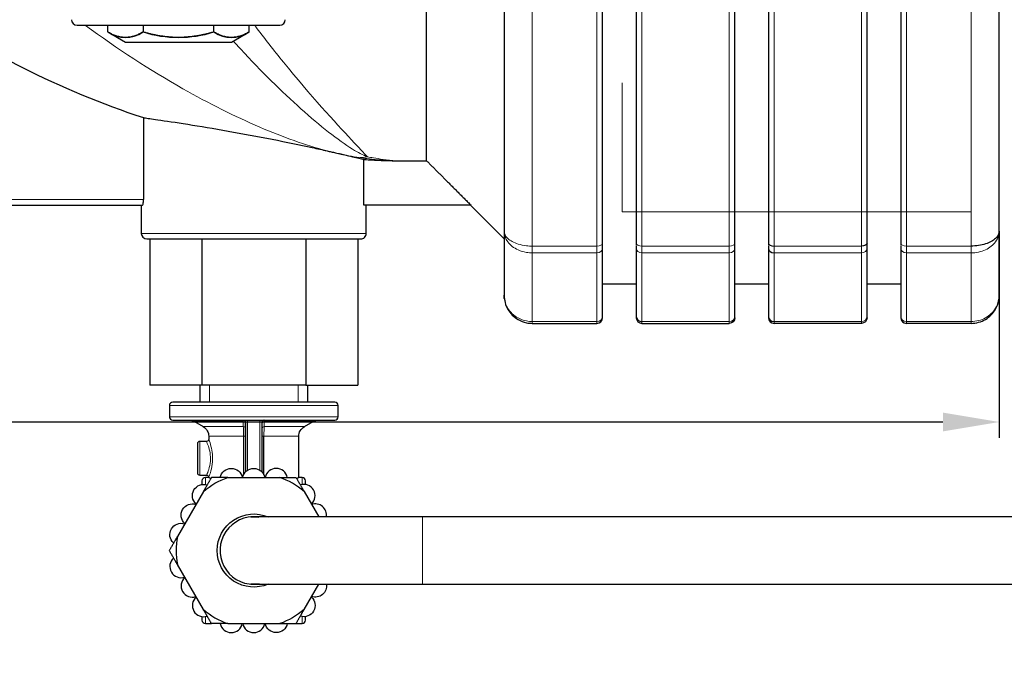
# Model space of a CAD drawing. Header units: millimetres. Extents: x 18 to 610, y -123 to 280.
# Tile 80 of 87: x 478 to 565, y 43 to 101. Entities that reach past the tile are written whole.
import ezdxf

# ---------------------------------------------------------------- set-up
doc = ezdxf.new("R2010")
doc.units = ezdxf.units.MM
doc.linetypes.add('SOLID', pattern=[0])
doc.styles.add('Arial', font='Arial.ttf', dxfattribs={"height": 5})
doc.dimstyles.get("Standard").update_dxf_attribs({"dimtxt": 5, "dimasz": 5, "dimexe": 0.18, "dimexo": 0.0625, "dimgap": 0.09, "dimtad": 0, "dimtih": 1, "dimtoh": 1, "dimdec": 4, "dimzin": 0, "dimdsep": 46, "dimtxsty": 'Arial', "dimcen": 0.09, "dimadec": 0, "dimazin": 0, "dimtfac": 1, "dimtdec": 4, "dimtofl": 0, "dimtmove": 0, "dimatfit": 3, "dimfxl": 0, "dimtolj": 1, "dimtzin": 0, "dimarcsym": 0})

# ---------------------------------------------------------------- blocks, each defined once
blk = doc.blocks.new('*D6')
at = {"color": 0, "lineweight": -2}
for p, q in [((486.476, -81.347), (396.595, 55.183)), ((414.899, 27.379), (483.727, -77.171))]:
    blk.add_line(p, q, dxfattribs=at)
at = {"color": 0}
blk.add_solid([(483.031, -77.629), (484.423, -76.712), (486.476, -81.347)], dxfattribs=at)
at = {"layer": 'Defpoints', "color": 0}
for p in [(414.899, 27.379), (486.476, -81.347)]:
    blk.add_point(p, dxfattribs=at)
at = {"color": 0, "lineweight": 9, "insert": (408.419, 46.661), "char_height": 5, "attachment_point": 5, "rotation": 303.35809, "style": 'Arial'}
blk.add_mtext('\\A1;Ø130.2', dxfattribs=at)
blk = doc.blocks.new('*D9')
at = {"color": 0, "lineweight": -2}
for p, q in [((336.438, 82.493), (336.438, 64.114)), ((564.938, 82.493), (564.938, 64.114)), ((341.438, 65.514), (559.938, 65.514))]:
    blk.add_line(p, q, dxfattribs=at)
at = {"color": 0}
for points in [[(341.438, 66.347), (341.438, 64.68), (336.438, 65.514)], [(559.938, 64.68), (559.938, 66.347), (564.938, 65.514)]]:
    blk.add_solid(points, dxfattribs=at)
at = {"layer": 'Defpoints', "color": 0}
for p in [(336.438, 82.493), (564.938, 82.493), (564.938, 65.514)]:
    blk.add_point(p, dxfattribs=at)
at = {"color": 0, "lineweight": 9, "insert": (428.764, 70.566), "char_height": 5, "attachment_point": 5, "style": 'Arial'}
blk.add_mtext('\\A1;228.5', dxfattribs=at)
blk = doc.blocks.new('BlockOfViews_5')
at = {"linetype": 'SOLID', "lineweight": 30}
for p, q in [((520.938, 116.078, 44.157), (520.938, 82.493, 24.766)), ((564.938, 82.493, 24.766), (564.938, 116.078, 44.157)), ((529.688, 81.404, 26.447), (529.688, 115.168, 45.94)), ((532.688, 115.168, 45.94), (532.688, 81.404, 26.447)), ((541.438, 81.404, 26.447), (541.438, 115.168, 45.94)), ((544.438, 115.168, 45.94), (544.438, 81.404, 26.447)), ((553.188, 81.404, 26.447), (553.188, 115.168, 45.94)), ((556.188, 115.168, 45.94), (556.188, 81.404, 26.447)), ((485.713, 100.192, 29.49), (485.713, 100.786, 29.49)), ((488.854, 100.786, 34.93), (488.854, 100.192, 34.93)), ((495.135, 100.192, 34.93), (495.135, 100.786, 34.93)), ((498.276, 100.192, 29.49), (498.276, 100.786, 29.49)), ((485.713, 100.192, 29.49), (487.283, 99.286, 29.49)), ((496.706, 99.286, 29.49), (498.276, 100.192, 29.49)), ((488.89, 92.575, -2.51), (488.89, 85.286, -2.51)), ((508.486, 84.786, -2.51), (508.486, 88.852, -2.51)), ((511.349, 88.746, -2.51), (514.043, 88.746, -2.51)), ((455.688, 84.786, -3.01), (488.801, 84.786, -3.01)), ((488.688, 84.786, -4.51), (488.688, 82.286, -4.51)), ((517.997, 84.786, -2.51), (508.486, 84.786, -2.51)), ((508.688, 82.286, -4.51), (508.688, 84.786, -4.51)), ((517.943, 84.786, -4.51), (520.938, 81.813, -3.18)), ((489.45, 81.786, -4.51), (489.45, 68.786, -4.51)), ((494.069, 81.786, 3.49), (494.069, 68.786, 3.49)), ((503.306, 81.786, 3.49), (503.306, 68.786, 3.49)), ((507.925, 81.786, -4.51), (507.925, 68.786, -4.51)), ((529.688, 77.81, -3.055), (532.688, 77.81, -3.055)), ((541.438, 77.81, -3.055), (544.438, 77.81, -3.055)), ((553.188, 77.81, -3.055), (556.188, 77.81, -3.055)), ((520.938, 76.783, 14.881), (520.938, 76.786, 14.881)), ((520.949, 76.552, 14.929), (520.948, 76.579, 14.924)), ((520.949, 76.544, 14.891), (520.949, 76.552, 14.929)), ((520.949, 76.552, 14.929), (520.949, 76.544, 14.891)), ((520.956, 76.504, 14.989), (520.949, 76.552, 14.929)), ((564.926, 76.552, 14.929), (564.911, 76.447, 15.01)), ((564.928, 76.578, 14.924), (564.926, 76.552, 14.929)), ((564.926, 76.544, 14.891), (564.926, 76.552, 14.929)), ((564.926, 76.552, 14.929), (564.926, 76.544, 14.891)), ((564.938, 76.786, 14.881), (564.937, 76.783, 14.881)), ((529.688, 74.789, 15.083), (529.687, 74.776, 15.067)), ((532.689, 74.776, 15.066), (532.688, 74.789, 15.083)), ((541.438, 74.789, 15.083), (541.437, 74.776, 15.067)), ((544.439, 74.776, 15.066), (544.438, 74.789, 15.083)), ((553.188, 74.789, 15.083), (553.187, 74.776, 15.067)), ((556.189, 74.776, 15.066), (556.188, 74.789, 15.083)), ((523.438, 74.286, 14.984), (529.188, 74.286, 14.984)), ((533.188, 74.286, 14.984), (540.938, 74.286, 14.984)), ((552.688, 74.286, 14.984), (544.938, 74.286, 14.984)), ((562.438, 74.286, 14.984), (556.688, 74.286, 14.984)), ((494.069, 68.786, 3.49), (489.45, 68.786, -4.51)), ((493.888, 68.786, -4.495), (493.888, 67.286, -4.51)), ((503.306, 68.786, 3.49), (494.069, 68.786, 3.49)), ((503.306, 68.786, 3.49), (507.925, 68.786, -4.51)), ((503.488, 67.286, -4.51), (503.487, 68.786, -4.495)), ((491.188, 66.986, -4.51), (491.188, 65.986, -4.51)), ((506.188, 65.986, -4.51), (506.188, 66.986, -4.51)), ((497.739, 65.686, 1.722), (497.786, 65.681, 1.746)), ((497.786, 65.681, 1.746), (497.866, 65.642, 1.733)), ((497.866, 65.642, 1.733), (497.921, 65.572, 1.725)), ((499.455, 65.572, 1.725), (499.51, 65.642, 1.733)), ((499.51, 65.642, 1.733), (499.589, 65.681, 1.746)), ((499.589, 65.681, 1.746), (499.636, 65.686, 1.722)), ((493.42, 65.552, -4.51), (494.188, 65.108, -4.51)), ((497.921, 65.572, 1.725), (497.938, 65.486, 1.706)), ((497.938, 65.486, 1.69), (497.938, 61.045, 1.69)), ((498.138, 61.219, 1.89), (498.138, 65.486, 1.89)), ((499.435, 65.486, 1.721), (499.455, 65.572, 1.725)), ((499.438, 61.045, 1.69), (499.438, 65.486, 1.69)), ((503.188, 65.108, -4.51), (503.956, 65.552, -4.51)), ((494.688, 64.242, -4.51), (494.689, 63.984, -4.549)), ((499.592, 60.807, -0.614), (499.592, 64.242, -0.614)), ((502.688, 60.586, -4.51), (502.688, 64.242, -4.51)), ((494.489, 63.784, -4.51), (493.888, 63.786, -4.51)), ((493.888, 60.786, -4.51), (494.498, 60.793, -4.509)), ((494.688, 60.586, -4.51), (494.388, 60.586, -4.51)), ((496.372, 60.586, 15.89), (501.003, 60.586, 15.89)), ((502.988, 60.586, -4.51), (502.688, 60.586, -4.51)), ((494.216, 59.341, 15.89), (491.901, 55.331, 15.89)), ((503.159, 59.341, 15.89), (504.468, 57.073, 15.89)), ((498.988, 57.073, 52.726), (499.126, 57.053, 51.89)), ((513.688, 57.085, 66.927), (512.532, 57.073, 67.123)), ((567.688, 57.086, 66.886), (513.688, 57.085, 66.927)), ((494.216, 48.831, 15.89), (491.901, 52.841, 15.89)), ((499.156, 51.122, 51.89), (498.988, 51.098, 52.726)), ((503.159, 48.831, 15.89), (504.468, 51.098, 15.89)), ((512.532, 51.098, 67.123), (513.688, 51.086, 66.89)), ((513.688, 51.086, 66.89), (567.688, 51.086, 66.89)), ((494.388, 47.586, -4.51), (494.935, 47.586, -4.51)), ((496.372, 47.586, 15.89), (501.003, 47.586, 15.89)), ((502.44, 47.586, -4.51), (502.988, 47.586, -4.51))]:
    blk.add_line(p, q, dxfattribs=at)
at = {"color": 196, "linetype": 'SOLID', "lineweight": 9}
for p, q in [((523.438, 81.154, 26.88), (523.438, 114.918, 46.373)), ((529.188, 114.918, 46.373), (529.188, 81.154, 26.88)), ((533.188, 81.154, 26.88), (533.188, 114.918, 46.373)), ((540.938, 114.918, 46.373), (540.938, 81.154, 26.88)), ((544.938, 81.154, 26.88), (544.938, 114.918, 46.373)), ((552.688, 114.918, 46.373), (552.688, 81.154, 26.88)), ((556.688, 81.154, 26.88), (556.688, 114.918, 46.373)), ((562.438, 114.918, 46.373), (562.438, 81.154, 26.88)), ((488.89, 85.286, -2.51), (456.188, 85.286, -2.51)), ((523.438, 81.154, 26.88), (529.188, 81.154, 26.88)), ((523.438, 80.552, 26.346), (529.188, 80.552, 26.346)), ((533.188, 81.154, 26.88), (540.938, 81.154, 26.88)), ((533.188, 80.552, 26.346), (540.938, 80.552, 26.346)), ((552.688, 81.154, 26.88), (544.938, 81.154, 26.88)), ((552.688, 80.552, 26.346), (544.938, 80.552, 26.346)), ((562.438, 81.154, 26.88), (556.688, 81.154, 26.88)), ((562.438, 80.552, 26.346), (556.688, 80.552, 26.346)), ((523.438, 74.447, 15.771), (529.188, 74.447, 15.771)), ((533.188, 74.447, 15.771), (540.938, 74.447, 15.771)), ((552.688, 74.447, 15.771), (544.938, 74.447, 15.771)), ((562.438, 74.447, 15.771), (556.688, 74.447, 15.771)), ((498.138, 65.486, 1.89), (499.238, 65.486, 1.89)), ((499.238, 65.486, 1.89), (499.238, 61.219, 1.89)), ((497.783, 64.242, -0.614), (497.783, 60.807, -0.614))]:
    blk.add_line(p, q, dxfattribs=at)
at = {"linetype": 'SOLID', "lineweight": 9}
for p, q in [((531.438, 84.196, 30.884), (531.438, 95.683, 30.884)), ((562.438, 84.196, 30.884), (531.438, 84.196, 30.884)), ((494.749, 68.786, 0.384), (494.749, 67.286, 0.384)), ((502.626, 68.786, 0.384), (502.626, 67.286, 0.384))]:
    blk.add_line(p, q, dxfattribs=at)
at = {"linetype": 'SOLID', "lineweight": 30}
for points in [[(529.682, 74.71, 14.984), (529.686, 74.765, 15.187), (529.688, 74.789, 15.083)], [(532.688, 74.789, 15.083), (532.689, 74.765, 15.187), (532.693, 74.712, 14.984)], [(541.432, 74.71, 14.984), (541.436, 74.765, 15.187), (541.438, 74.789, 15.083)], [(544.438, 74.789, 15.083), (544.439, 74.765, 15.187), (544.443, 74.712, 14.984)], [(553.182, 74.71, 14.984), (553.186, 74.765, 15.187), (553.188, 74.789, 15.083)], [(556.188, 74.789, 15.083), (556.189, 74.765, 15.187), (556.193, 74.712, 14.984)], [(512.532, 57.073, 67.123), (511.383, 57.073, 66.992), (510.248, 57.073, 66.775), (509.132, 57.073, 66.472), (508.042, 57.073, 66.086), (506.985, 57.073, 65.618), (505.966, 57.073, 65.072), (504.991, 57.073, 64.45), (504.066, 57.073, 63.756), (503.196, 57.073, 62.995), (502.386, 57.073, 62.169), (501.641, 57.073, 61.285), (500.965, 57.073, 60.347), (500.362, 57.073, 59.361), (499.835, 57.073, 58.332), (499.388, 57.073, 57.266), (499.022, 57.073, 56.169), (498.741, 57.073, 55.048), (498.545, 57.073, 53.908), (498.435, 57.073, 52.757), (498.988, 57.073, 52.726)], [(498.988, 51.098, 52.726), (498.435, 51.098, 52.757), (498.545, 51.098, 53.908), (498.741, 51.098, 55.048), (499.022, 51.098, 56.169), (499.388, 51.098, 57.266), (499.835, 51.098, 58.332), (500.362, 51.098, 59.361), (500.965, 51.098, 60.347), (501.641, 51.098, 61.285), (502.386, 51.098, 62.169), (503.196, 51.098, 62.995), (504.066, 51.098, 63.756), (504.991, 51.098, 64.45), (505.966, 51.098, 65.072), (506.985, 51.098, 65.618), (508.042, 51.098, 66.086), (509.132, 51.098, 66.472), (510.248, 51.098, 66.775), (511.383, 51.098, 66.992), (512.532, 51.098, 67.123)]]:
    blk.add_polyline3d(points, dxfattribs=at)
at = {"linetype": 'SOLID', "lineweight": 30, "extrusion": (-1, 0, 0)}
for centre, radius, start, end in [((-121.786, -4.51, -514.043), 33.1, 3.46409, 150.49625), ((-121.786, -4.51, -564.938), 49, 23.31145, 36.68855), ((-82.154, 25.148, -529.688), 1.5, 36.80823, 60), ((-82.154, 25.148, -541.438), 1.5, 36.80823, 60), ((-82.154, 25.148, -553.188), 1.5, 36.80823, 60), ((-121.786, -4.51, -529.688), 51, 23.19177, 36.80823), ((-121.786, -4.51, -541.438), 51, 23.19177, 36.80823), ((-121.786, -4.51, -553.188), 51, 23.19177, 36.80823), ((-76.286, 14.984, -529.688), 1.5, 360, 23.19177), ((-76.286, 14.984, -541.438), 1.5, 360, 23.19177), ((-76.286, 14.984, -553.188), 1.5, 360, 23.19177), ((-54.086, -4.51, -494.388), 6.5, 154.53923, 155.32258), ((-54.086, -4.51, -503.288), 6.2, 161.20569, 181.45161), ((-54.086, -4.51, -503.288), 6.2, 358.54839, 18.79431)]:
    blk.add_arc(centre, radius, start, end, dxfattribs=at)
at = {"linetype": 'SOLID', "lineweight": 30}
for centre, radius, start, end in [((483.002, 101.293, 29.565), 0.508, 180.87389, 269.12239), ((500.992, 101.287, 29.419), 0.502, 270.20955, 359.79395), ((491.994, 110.282, 34.93), 10.568, 252.70983, 287.29016), ((489.21, 82.308, -4.51), 0.523, 182.46438, 267.53562), ((508.188, 82.286, -4.51), 0.5, 269.99618, 0.00382), ((529.188, 74.786, 14.984), 0.5, 270, 0), ((533.188, 74.786, 14.984), 0.5, 180, 270), ((544.938, 74.786, 14.984), 0.5, 180, 270), ((556.688, 74.786, 14.984), 0.5, 180, 270), ((491.491, 66.982, -4.51), 0.304, 90.68148, 179.31414), ((505.881, 66.979, -4.51), 0.306, 1.18471, 88.81383), ((491.494, 65.992, -4.51), 0.306, 181.1969, 268.80601), ((499.638, 65.486, 1.69), 0.2, 126.16508, 133.13865), ((499.638, 65.486, 1.69), 0.2, 100.91415, 105.77283), ((499.638, 65.486, 1.69), 0.2, 90, 92.23149), ((505.884, 65.989, -4.51), 0.304, 270.67939, 359.32353), ((499.638, 65.486, 1.69), 0.2, 177.58906, 179.99999), ((499.638, 65.486, 1.69), 0.2, 150.81857, 158.43648), ((493.889, 63.584, -4.51), 0.202, 90.50986, 179.48577), ((500.688, 60.386, 12.89), 1, 11.53696, 168.46304), ((493.889, 60.987, -4.51), 0.202, 180.51313, 269.49015), ((494.401, 60.272, -4.51), 0.313, 92.41224, 177.59067), ((498.688, 54.086, 15.89), 6.9, 49.60486, 70.39514), ((502.974, 60.272, -4.51), 0.313, 2.40933, 87.58776), ((503.144, 58.968, 12.89), 1, 311.53696, 108.46304), ((504.144, 57.236, 12.89), 1, 350.62915, 108.46306), ((498.688, 54.086, 51.89), 3, 83.62689, 270), ((498.688, 54.086, 15.89), 6.9, 169.60486, 190.39514), ((492.232, 52.668, 12.89), 1, 131.53696, 288.46304), ((493.232, 50.936, 12.89), 1, 131.53696, 288.46304), ((498.688, 54.086, 51.89), 3, 270, 276.4185), ((494.232, 49.204, 12.89), 1, 131.53696, 288.46304), ((498.688, 54.086, 15.89), 6.9, 229.60486, 250.39514), ((494.401, 47.899, -4.51), 0.313, 182.40933, 267.58776), ((496.688, 47.786, 12.89), 1, 191.53696, 348.46304), ((498.688, 47.786, 12.89), 1, 191.53696, 348.46304), ((502.974, 47.899, -4.51), 0.313, 272.41224, 357.59067)]:
    blk.add_arc(centre, radius, start, end, dxfattribs=at)
at = {"linetype": 'SOLID', "lineweight": 30, "extrusion": (3.55271e-15, 1, 0)}
blk.add_arc((-491.994, 29.49, 100.786), 9, 358.97694, 180.80612, dxfattribs=at)
at = {"linetype": 'SOLID', "lineweight": 30, "extrusion": (-0.866025, 4.77308e-13, 0.5)}
blk.add_arc((-110.282, 271.536, -405.895), 10.568, 342.70983, 17.29015, dxfattribs=at)
at = {"linetype": 'SOLID', "lineweight": 30, "extrusion": (0.866025, 2.22961e-12, 0.5)}
blk.add_arc((110.282, -220.458, 446.265), 10.568, 162.70982, 197.29018, dxfattribs=at)
at = {"linetype": 'SOLID', "lineweight": 30, "extrusion": (-4.90974e-33, 1, 8.01848e-17)}
blk.add_arc((-491.994, 29.49, 99.286), 4.711, 0, 180, dxfattribs=at)
at = {"linetype": 'SOLID', "lineweight": 30, "extrusion": (0, 1, 0)}
for centre, radius, start, end in [((-491.994, 29.49, 99.286), 4.711, 0.001, 179.999), ((-498.688, -4.51, 81.786), 9.5, 358.47458, 180), ((-498.688, -4.51, 81.786), 9.5, 180, 181.52542)]:
    blk.add_arc(centre, radius, start, end, dxfattribs=at)
at = {"color": 196, "linetype": 'SOLID', "lineweight": 9, "extrusion": (-0.766421, 0.100723, 0.634392)}
blk.add_arc((-165.402, 310.954, -380.546), 11, 6.1196, 11.70373, dxfattribs=at)
at = {"color": 196, "linetype": 'SOLID', "lineweight": 9, "extrusion": (0, -1, 0)}
for centre, radius, start, end in [((498.688, -4.51, -82.286), 10, 0, 180), ((497.738, -0.419, -64.242), 0.2, 283.07289, 360)]:
    blk.add_arc(centre, radius, start, end, dxfattribs=at)
at = {"linetype": 'SOLID', "lineweight": 30, "extrusion": (1, 0, 0)}
for centre, radius, start, end in [((121.786, -4.51, 520.938), 49, 143.31145, 156.68855), ((82.154, 25.148, 532.688), 1.5, 119.99999, 129.59593), ((82.154, 25.148, 544.438), 1.5, 119.99999, 129.59593), ((82.154, 25.148, 556.188), 1.5, 119.99999, 129.59593), ((82.154, 25.148, 532.688), 1.5, 131.59583, 143.19178), ((121.786, -4.51, 532.688), 51, 143.19177, 156.80823), ((82.154, 25.148, 544.438), 1.5, 131.59583, 143.19178), ((121.786, -4.51, 544.438), 51, 143.19177, 156.80823), ((82.154, 25.148, 556.188), 1.5, 131.59583, 143.19178), ((121.786, -4.51, 556.188), 51, 143.19177, 156.80823), ((76.286, 14.984, 532.688), 1.5, 156.80823, 180), ((76.286, 14.984, 544.438), 1.5, 156.80823, 180), ((76.286, 14.984, 556.188), 1.5, 156.80823, 180), ((62.286, -4.51, 493.688), 1.3, 357.69231, 182.30769), ((54.086, -4.51, 502.988), 6.5, 154.53923, 155.32258)]:
    blk.add_arc(centre, radius, start, end, dxfattribs=at)
at = {"color": 196, "linetype": 'SOLID', "lineweight": 9, "extrusion": (-1.2307e-14, 0.866025, 0.5)}
blk.add_arc((-529.188, -17.798, 83.721), 0.5, 90, 180, dxfattribs=at)
at = {"color": 196, "linetype": 'SOLID', "lineweight": 9, "extrusion": (0, -0.866025, -0.5)}
blk.add_arc((533.188, -17.798, -83.721), 0.5, 90, 180, dxfattribs=at)
at = {"color": 196, "linetype": 'SOLID', "lineweight": 9, "extrusion": (0, 0.866025, 0.5)}
for centre, start, end in [((-540.938, -17.798, 83.721), 90, 180), ((-556.688, -17.798, 83.721), 0, 90)]:
    blk.add_arc(centre, 0.5, start, end, dxfattribs=at)
at = {"linetype": 'SOLID', "lineweight": 30, "extrusion": (3.17193e-14, 0.866025, 0.5)}
blk.add_arc((-544.938, -17.798, 83.721), 0.5, 0, 90, dxfattribs=at)
at = {"linetype": 'SOLID', "lineweight": 30, "extrusion": (0, -0.866025, -0.5)}
blk.add_arc((552.688, -17.798, -83.721), 0.5, 0, 90, dxfattribs=at)
at = {"color": 196, "linetype": 'SOLID', "lineweight": 9, "extrusion": (-1, 0, 0)}
for centre, radius, start, end in [((-82.154, 25.148, -523.438), 2, 36.80823, 60), ((-121.786, -4.51, -523.438), 51.5, 23.19177, 36.80823), ((-82.154, 25.148, -533.188), 2, 36.80823, 60), ((-121.786, -4.51, -533.188), 51.5, 23.19177, 36.80823), ((-82.154, 25.148, -544.938), 2, 36.80823, 60), ((-121.786, -4.51, -544.938), 51.5, 23.19177, 36.80823), ((-82.154, 25.148, -556.688), 2, 36.80823, 60), ((-121.786, -4.51, -556.688), 51.5, 23.19177, 36.80823), ((-76.286, 14.984, -523.438), 2, 0, 23.19177), ((-76.286, 14.984, -533.188), 2, 360, 23.19177), ((-76.286, 14.984, -544.938), 2, 0, 23.19177), ((-76.286, 14.984, -556.688), 2, 360, 23.19177), ((-65.486, 2.09, -498.138), 0.2, 180, 270), ((-65.486, 2.09, -499.238), 0.2, 180, 270), ((-62.286, -4.51, -493.888), 1.5, 0, 180), ((-54.086, -4.51, -494.388), 6.5, 155.32258, 180), ((-54.086, -4.51, -494.388), 6.5, 0, 25.46077)]:
    blk.add_arc(centre, radius, start, end, dxfattribs=at)
at = {"color": 196, "linetype": 'SOLID', "lineweight": 9, "extrusion": (1, 0, 0)}
for centre, radius, start, end in [((82.154, 25.148, 529.188), 2, 120, 143.19177), ((121.786, -4.51, 529.188), 51.5, 143.19177, 156.80823), ((82.154, 25.148, 540.938), 2, 120, 143.19177), ((121.786, -4.51, 540.938), 51.5, 143.19177, 156.80823), ((82.154, 25.148, 552.688), 2, 120, 143.19177), ((121.786, -4.51, 552.688), 51.5, 143.19177, 156.80823), ((121.786, -4.51, 562.438), 51.5, 143.19177, 156.80823), ((76.286, 14.984, 529.188), 2, 156.80823, 180), ((76.286, 14.984, 540.938), 2, 156.80823, 180), ((76.286, 14.984, 552.688), 2, 156.80823, 180), ((76.286, 14.984, 562.438), 2, 156.80823, 180), ((54.086, -4.51, 502.988), 6.5, 0, 25.46077), ((54.086, -4.51, 502.988), 6.5, 155.32258, 180)]:
    blk.add_arc(centre, radius, start, end, dxfattribs=at)
at = {"color": 196, "linetype": 'SOLID', "lineweight": 9, "extrusion": (0, 0.599139, 0.800645)}
for centre, start, end in [((-529.188, -49.209, 69.356), 90, 180), ((-540.938, -49.209, 69.356), 90, 180), ((-556.688, -49.209, 69.356), 0, 90)]:
    blk.add_arc(centre, 0.5, start, end, dxfattribs=at)
at = {"color": 196, "linetype": 'SOLID', "lineweight": 9, "extrusion": (0, -0.599139, -0.800645)}
for centre, start, end in [((533.188, -49.209, -69.356), 90, 180), ((552.688, -49.209, -69.356), 0, 90)]:
    blk.add_arc(centre, 0.5, start, end, dxfattribs=at)
at = {"linetype": 'SOLID', "lineweight": 30, "extrusion": (0, 0.599139, 0.800645)}
blk.add_arc((-544.938, -49.209, 69.356), 0.5, 0, 90, dxfattribs=at)
at = {"color": 196, "linetype": 'SOLID', "lineweight": 9, "extrusion": (1, -6.85947e-14, 5.06479e-14)}
blk.add_arc((82.154, 25.148, 562.438), 2, 120, 143.19177, dxfattribs=at)
at = {"color": 196, "linetype": 'SOLID', "lineweight": 9, "extrusion": (0, 0.39381, 0.919192)}
for centre, start, end in [((-529.188, -62.72, 43.815), 90, 180), ((-540.938, -62.72, 43.815), 90, 180), ((-556.688, -62.72, 43.815), 0, 90)]:
    blk.add_arc(centre, 0.5, start, end, dxfattribs=at)
at = {"linetype": 'SOLID', "lineweight": 30, "extrusion": (0, 0.39381, 0.919192)}
for centre in [(-533.188, -62.72, 43.815), (-544.938, -62.72, 43.815)]:
    blk.add_arc(centre, 0.5, 0, 90, dxfattribs=at)
at = {"linetype": 'SOLID', "lineweight": 30, "extrusion": (0, 0, -1)}
for centre, radius, start, end in [((-540.938, 74.786, -14.984), 0.5, 180, 270), ((-552.688, 74.786, -14.984), 0.5, 180, 270), ((-492.929, 64.722, 4.51), 0.964, 89.41755, 120.58193), ((-497.738, 65.486, -1.69), 0.2, 90, 92.48163), ((-497.738, 65.486, -1.69), 0.2, 101.52121, 105.78362), ((-497.738, 65.486, -1.69), 0.2, 126.06938, 132.88817), ((-504.446, 64.722, 4.51), 0.964, 59.41807, 90.58245), ((-493.692, 64.245, 4.51), 0.995, 119.84255, 180.15715), ((-497.738, 65.486, -1.69), 0.2, 150.80001, 157.9248), ((-497.738, 65.486, -1.69), 0.2, 178.85982, 179.99999), ((-503.683, 64.245, 4.51), 0.995, 359.84281, 60.15746), ((-494.488, 63.985, 4.549), 0.201, 180.3244, 269.75775), ((-496.688, 60.386, -12.89), 1, 11.53696, 168.46304), ((-498.688, 60.386, -12.89), 1, 11.53696, 168.46304), ((-498.688, 54.086, -15.89), 6.9, 49.60486, 70.39514), ((-494.496, 60.601, 4.509), 0.192, 90.63442, 184.64861), ((-494.232, 58.968, -12.89), 1, 311.53696, 108.46304), ((-493.232, 57.236, -12.89), 1, 311.53696, 108.46304), ((-498.688, 54.086, -15.89), 3.25, 0, 113.09973), ((-492.232, 55.504, -12.89), 1, 311.53696, 108.46304), ((-498.688, 54.086, -15.89), 3.25, 246.90027, 0), ((-504.144, 50.936, -12.89), 1, 170.62913, 288.46306), ((-503.144, 49.204, -12.89), 1, 131.53696, 288.46304), ((-498.688, 54.086, -15.89), 6.9, 229.60486, 250.39514), ((-500.688, 47.786, -12.89), 1, 191.53696, 348.46304)]:
    blk.add_arc(centre, radius, start, end, dxfattribs=at)
at = {"color": 196, "linetype": 'SOLID', "lineweight": 9, "extrusion": (0, -0.39381, -0.919192)}
blk.add_arc((552.688, -62.72, -43.815), 0.5, 0, 90, dxfattribs=at)
at = {"color": 196, "linetype": 'SOLID', "lineweight": 9, "extrusion": (0, 1, 2.61361e-16)}
blk.add_arc((-498.688, -4.51, 66.986), 7.5, 0, 180, dxfattribs=at)
at = {"linetype": 'SOLID', "lineweight": 30, "extrusion": (0, -1, 0)}
blk.add_arc((498.688, -4.51, -67.286), 7.2, 0, 180, dxfattribs=at)
at = {"color": 196, "linetype": 'SOLID', "lineweight": 9, "extrusion": (0, -1, -2.61361e-16)}
blk.add_arc((498.688, -4.51, -65.986), 7.5, 0, 180, dxfattribs=at)
at = {"linetype": 'SOLID', "lineweight": 30, "extrusion": (0, 1, 4.44089e-16)}
blk.add_arc((-498.688, -4.51, 65.686), 7.2, 0, 180, dxfattribs=at)
at = {"color": 196, "linetype": 'SOLID', "lineweight": 9, "extrusion": (-5.30734e-32, 1, 3.37201e-16)}
for start, end in [(0, 79.80631), (100.19369, 180)]:
    blk.add_arc((-498.688, -4.51, 65.552), 5.268, start, end, dxfattribs=at)
at = {"color": 196, "linetype": 'SOLID', "lineweight": 9, "extrusion": (0, -1, -4.44089e-16)}
for start, end in [(101.91859, 181.16883), (358.83117, 78.08141)]:
    blk.add_arc((498.688, -4.51, -65.108), 4.5, start, end, dxfattribs=at)
at = {"color": 196, "linetype": 'SOLID', "lineweight": 9, "extrusion": (0, -0.494046, -0.869436)}
blk.add_arc((497.738, -56.46, -32.972), 0.2, 275.07664, 360, dxfattribs=at)
at = {"color": 196, "linetype": 'SOLID', "lineweight": 9, "extrusion": (-1.09213e-15, -0.49185, -0.87068)}
blk.add_arc((497.738, -56.542, -31.93), 0.2, 275.92698, 360, dxfattribs=at)
at = {"color": 196, "linetype": 'SOLID', "lineweight": 9, "extrusion": (0, 1, -1.53134e-16)}
for centre, start, end in [((-498.138, 1.69, 65.486), 360, 90), ((-499.238, 1.69, 65.486), 90, 180)]:
    blk.add_arc(centre, 0.2, start, end, dxfattribs=at)
at = {"color": 196, "linetype": 'SOLID', "lineweight": 9, "extrusion": (0, 0.494046, 0.869436)}
blk.add_arc((-499.638, -56.46, 32.972), 0.2, 275.07664, 360, dxfattribs=at)
at = {"color": 196, "linetype": 'SOLID', "lineweight": 9, "extrusion": (0, 0.49185, 0.87068)}
blk.add_arc((-499.638, -56.542, 31.93), 0.2, 275.92698, 360, dxfattribs=at)
at = {"color": 196, "linetype": 'SOLID', "lineweight": 9, "extrusion": (0, 1, 4.44089e-16)}
for start, end in [(0, 76.92711), (103.07289, 180)]:
    blk.add_arc((-498.688, -4.51, 64.242), 4, start, end, dxfattribs=at)
at = {"color": 196, "linetype": 'SOLID', "lineweight": 9, "extrusion": (0, 1, 0)}
blk.add_arc((-499.638, -0.419, 64.242), 0.2, 283.07289, 360, dxfattribs=at)
at = {"linetype": 'SOLID', "lineweight": 30, "extrusion": (1, -1.25101e-31, -1.62443e-32)}
for start, end in [(358.54839, 18.79431), (161.20569, 181.45161)]:
    blk.add_arc((54.086, -4.51, 494.088), 6.2, start, end, dxfattribs=at)
at = {"color": 196, "linetype": 'SOLID', "lineweight": 9, "extrusion": (1, 1.18424e-16, -2.58386e-16)}
blk.add_arc((54.086, 66.89, 513.688), 3, 0.70315, 180, dxfattribs=at)
at = {"linetype": 'SOLID', "lineweight": 30}
for points, knots in [([(462.451, 107.585, -2.51), (467.199, 103.462, -2.51), (472.444, 99.927, -2.51), (481.566, 95.295, -2.51), (485.183, 93.794, -2.51), (488.89, 92.575, -2.51)], [-47.460387, -47.460387, -47.460387, -47.460387, -28.522223, -28.522223, -16.767338, -16.767338, -16.767338, -16.767338]), ([(488.854, 100.192, 34.93), (488.805, 100.164, 34.846), (488.755, 100.136, 34.759), (488.65, 100.08, 34.578), (488.595, 100.052, 34.482), (488.486, 99.999, 34.293), (488.431, 99.974, 34.198), (488.321, 99.927, 34.008), (488.266, 99.905, 33.913), (488.156, 99.864, 33.721), (488.1, 99.845, 33.626), (487.989, 99.81, 33.433), (487.934, 99.794, 33.337), (487.822, 99.767, 33.144), (487.766, 99.755, 33.047), (487.654, 99.735, 32.853), (487.598, 99.727, 32.756), (487.486, 99.714, 32.562), (487.43, 99.71, 32.465), (487.318, 99.706, 32.27), (487.262, 99.706, 32.173), (487.149, 99.71, 31.978), (487.093, 99.713, 31.881), (486.981, 99.725, 31.687), (486.925, 99.733, 31.59), (486.813, 99.752, 31.396), (486.757, 99.764, 31.299), (486.646, 99.791, 31.106), (486.59, 99.806, 31.009), (486.479, 99.84, 30.817), (486.423, 99.859, 30.721), (486.313, 99.9, 30.53), (486.258, 99.922, 30.434), (486.148, 99.968, 30.244), (486.093, 99.993, 30.149), (485.984, 100.046, 29.96), (485.929, 100.073, 29.866), (485.821, 100.131, 29.677), (485.767, 100.161, 29.584), (485.713, 100.192, 29.49)], [0, 0, 0, 0, 0.173589, 0.173589, 0.347177, 0.347177, 0.520766, 0.520766, 0.694354, 0.694354, 0.867943, 0.867943, 1.041531, 1.041531, 1.21512, 1.21512, 1.388708, 1.388708, 1.562297, 1.562297, 1.735886, 1.735886, 1.909474, 1.909474, 2.083063, 2.083063, 2.256651, 2.256651, 2.43024, 2.43024, 2.603828, 2.603828, 2.777417, 2.777417, 2.951005, 2.951005, 3.124594, 3.124594, 3.298183, 3.298183, 3.298183, 3.298183]), ([(495.135, 100.192, 34.93), (495.046, 100.166, 34.93), (494.954, 100.141, 34.93), (494.763, 100.089, 34.93), (494.664, 100.064, 34.93), (494.458, 100.013, 34.93), (494.35, 99.988, 34.93), (494.123, 99.938, 34.93), (494.01, 99.914, 34.93), (493.782, 99.871, 34.93), (493.667, 99.851, 34.93), (493.438, 99.815, 34.93), (493.324, 99.798, 34.93), (493.094, 99.769, 34.93), (492.978, 99.757, 34.93), (492.747, 99.736, 34.93), (492.632, 99.727, 34.93), (492.4, 99.714, 34.93), (492.284, 99.71, 34.93), (492.052, 99.706, 34.93), (491.936, 99.706, 34.93), (491.705, 99.71, 34.93), (491.589, 99.714, 34.93), (491.357, 99.727, 34.93), (491.241, 99.736, 34.93), (491.01, 99.757, 34.93), (490.895, 99.769, 34.93), (490.665, 99.798, 34.93), (490.55, 99.815, 34.93), (490.321, 99.851, 34.93), (490.207, 99.871, 34.93), (489.979, 99.914, 34.93), (489.865, 99.938, 34.93), (489.639, 99.988, 34.93), (489.531, 100.013, 34.93), (489.324, 100.064, 34.93), (489.226, 100.089, 34.93), (489.035, 100.141, 34.93), (488.943, 100.166, 34.93), (488.854, 100.192, 34.93)], [0, 0, 0, 0, 0.159571, 0.159571, 0.319142, 0.319142, 0.478713, 0.478713, 0.638284, 0.638284, 0.797855, 0.797855, 0.957426, 0.957426, 1.116997, 1.116997, 1.276568, 1.276568, 1.436138, 1.436138, 1.595709, 1.595709, 1.75528, 1.75528, 1.914851, 1.914851, 2.074422, 2.074422, 2.233993, 2.233993, 2.393564, 2.393564, 2.553135, 2.553135, 2.712706, 2.712706, 2.872277, 2.872277, 3.031848, 3.031848, 3.031848, 3.031848]), ([(498.276, 100.192, 29.49), (498.222, 100.161, 29.584), (498.168, 100.131, 29.677), (498.059, 100.073, 29.866), (498.005, 100.046, 29.96), (497.896, 99.993, 30.149), (497.841, 99.968, 30.244), (497.731, 99.922, 30.434), (497.676, 99.9, 30.53), (497.565, 99.859, 30.721), (497.51, 99.84, 30.817), (497.399, 99.806, 31.009), (497.343, 99.791, 31.106), (497.232, 99.764, 31.299), (497.176, 99.752, 31.396), (497.064, 99.733, 31.59), (497.008, 99.725, 31.687), (496.896, 99.713, 31.881), (496.84, 99.71, 31.978), (496.727, 99.706, 32.173), (496.671, 99.706, 32.27), (496.559, 99.71, 32.465), (496.502, 99.714, 32.562), (496.39, 99.727, 32.756), (496.334, 99.735, 32.853), (496.222, 99.755, 33.047), (496.167, 99.767, 33.144), (496.055, 99.794, 33.337), (495.999, 99.81, 33.433), (495.888, 99.845, 33.626), (495.833, 99.864, 33.721), (495.723, 99.905, 33.913), (495.668, 99.927, 34.008), (495.558, 99.974, 34.198), (495.503, 99.999, 34.293), (495.394, 100.052, 34.482), (495.339, 100.08, 34.578), (495.234, 100.136, 34.759), (495.184, 100.164, 34.846), (495.135, 100.192, 34.93)], [0, 0, 0, 0, 0.192127, 0.192127, 0.384254, 0.384254, 0.576381, 0.576381, 0.768508, 0.768508, 0.960635, 0.960635, 1.152762, 1.152762, 1.344889, 1.344889, 1.537016, 1.537016, 1.729143, 1.729143, 1.92127, 1.92127, 2.113397, 2.113397, 2.305524, 2.305524, 2.497651, 2.497651, 2.689778, 2.689778, 2.881905, 2.881905, 3.074032, 3.074032, 3.266159, 3.266159, 3.458286, 3.458286, 3.650413, 3.650413, 3.650413, 3.650413]), ([(488.89, 92.575, -2.51), (488.914, 92.571, -2.389), (488.941, 92.568, -2.269), (488.97, 92.563, -2.149), (489.217, 92.528, -1.133), (489.621, 92.47, -0.164), (490.856, 92.287, 1.847), (491.759, 92.151, 2.819), (493.901, 91.812, 4.371), (495.124, 91.61, 4.927), (497.703, 91.156, 5.529), (499.035, 90.908, 5.57), (501.583, 90.404, 5.145), (502.783, 90.153, 4.701), (504.341, 89.814, 3.757), (504.789, 89.715, 3.432), (505.208, 89.62, 3.072)], [-0.370392, -0.370392, -0.370392, -0.370392, 0, 0, 0, 3.136449, 3.136449, 7.100398, 7.100398, 11.13536, 11.13536, 15.157342, 15.157342, 19.026592, 19.026592, 20.714507, 20.714507, 20.714507, 20.714507]), ([(505.208, 89.62, 3.072), (505.333, 89.592, 2.965), (505.454, 89.565, 2.855), (505.702, 89.509, 2.62), (505.826, 89.48, 2.495), (506.036, 89.432, 2.274), (506.122, 89.412, 2.179), (506.247, 89.384, 2.037), (506.287, 89.374, 1.99), (506.357, 89.358, 1.908), (506.387, 89.351, 1.872), (506.449, 89.337, 1.796), (506.482, 89.329, 1.756), (506.565, 89.31, 1.651), (506.616, 89.298, 1.585), (506.817, 89.251, 1.319), (506.961, 89.217, 1.113), (507.097, 89.185, 0.901)], [-2.920477, -2.920477, -2.920477, -2.920477, -2.420929, -2.420929, -1.884711, -1.884711, -1.495243, -1.495243, -1.310053, -1.310053, -1.167385, -1.167385, -1.011596, -1.011596, -0.760678, -0.760678, 0, 0, 0, 0]), ([(507.097, 89.185, 0.901), (507.597, 89.067, 0.124), (507.989, 88.973, -0.721), (508.348, 88.886, -1.908), (508.424, 88.867, -2.208), (508.486, 88.852, -2.51)], [-39.913157, -39.913157, -39.913157, -39.913157, -37.113322, -37.113322, -36.184143, -36.184143, -36.184143, -36.184143]), ([(508.486, 88.852, -2.51), (508.991, 88.823, -2.51), (509.497, 88.799, -2.51), (510.248, 88.77, -2.51), (510.493, 88.762, -2.51), (510.738, 88.755, -2.51)], [-4.454661, -4.454661, -4.454661, -4.454661, -2.935198, -2.935198, -2.200292, -2.200292, -2.200292, -2.200292]), ([(510.738, 88.755, -2.51), (510.849, 88.752, -2.51), (510.96, 88.749, -2.51), (511.163, 88.747, -2.51), (511.256, 88.746, -2.51), (511.349, 88.746, -2.51)], [-0.6113667, -0.6113667, -0.6113667, -0.6113667, -0.2782178, -0.2782178, 0, 0, 0, 0]), ([(488.801, 84.786, -3.01), (488.81, 84.786, -2.947), (488.821, 84.798, -2.88), (488.842, 84.85, -2.756), (488.853, 84.888, -2.7), (488.869, 84.977, -2.611), (488.877, 85.033, -2.573), (488.887, 85.156, -2.522), (488.89, 85.223, -2.51), (488.89, 85.286, -2.51)], [-2.2747788, -2.2747788, -2.2747788, -2.2747788, -2.0835576, -2.0835576, -1.8923363, -1.8923363, -1.7040091, -1.7040091, -1.5156819, -1.5156819, -1.5156819, -1.5156819]), ([(564.938, 82.493, 24.766), (564.938, 82.404, 24.906), (564.921, 82.315, 25.046), (564.836, 82.089, 25.403), (564.743, 81.955, 25.615), (564.398, 81.631, 26.126), (564.089, 81.461, 26.395), (563.332, 81.22, 26.776), (562.883, 81.154, 26.88), (562.438, 81.154, 26.88)], [-0.0021548, -0.0021548, -0.0021548, -0.0021548, 0.0990844, 0.0990844, 0.2610671, 0.2610671, 0.5202395, 0.5202395, 0.7875109, 0.7875109, 0.7875109, 0.7875109]), ([(520.938, 76.786, 14.881), (520.938, 76.779, 14.881), (520.938, 76.772, 14.881), (520.941, 76.335, 14.899), (521.057, 75.907, 14.917), (521.49, 75.161, 14.948), (521.802, 74.846, 14.961), (522.411, 74.49, 14.975), (522.665, 74.392, 14.979), (523.098, 74.303, 14.983), (523.269, 74.286, 14.984), (523.438, 74.286, 14.984)], [-0.0043026, -0.0043026, -0.0043026, -0.0043026, 0, 0, 0.2629726, 0.2629726, 0.5221486, 0.5221486, 0.6841335, 0.6841335, 0.7853741, 0.7853741, 0.7853741, 0.7853741]), ([(520.956, 76.504, 14.989), (520.945, 76.591, 14.955), (520.938, 76.679, 14.922), (520.938, 76.772, 14.886), (520.938, 76.779, 14.883), (520.938, 76.786, 14.881)], [-0.05729128, -0.05729128, -0.05729128, -0.05729128, 0, 0, 0.00430255, 0.00430255, 0.00430255, 0.00430255]), ([(562.438, 74.286, 14.984), (562.883, 74.286, 14.984), (563.332, 74.409, 14.979), (564.089, 74.859, 14.96), (564.398, 75.176, 14.947), (564.743, 75.781, 14.922), (564.836, 76.033, 14.912), (564.921, 76.454, 14.895), (564.938, 76.62, 14.888), (564.938, 76.786, 14.881)], [0, 0, 0, 0, 0.2672752, 0.2672752, 0.5264511, 0.5264511, 0.6884361, 0.6884361, 0.7896767, 0.7896767, 0.7896767, 0.7896767]), ([(494.688, 60.586, -4.51), (494.688, 60.586, -4.251), (494.713, 60.57, -3.986), (494.793, 60.521, -3.586), (494.828, 60.5, -3.449), (494.87, 60.475, -3.315)], [6.230324, 6.230324, 6.230324, 6.230324, 7.006256, 7.006256, 7.415311, 7.415311, 7.415311, 7.415311]), ([(502.505, 60.475, -3.315), (502.547, 60.5, -3.449), (502.582, 60.521, -3.586), (502.662, 60.57, -3.986), (502.688, 60.586, -4.251), (502.688, 60.586, -4.51)], [17.505984, 17.505984, 17.505984, 17.505984, 17.915039, 17.915039, 18.690971, 18.690971, 18.690971, 18.690971])]:
    blk.add_open_spline(points, degree=3, knots=knots, dxfattribs=at)
for points in [[(483.718, 100.786, 20.615), (483.72, 100.784, 20.614), (483.723, 100.782, 20.612), (483.725, 100.78, 20.611)], [(496.575, 99.711, 20.594), (496.573, 99.714, 20.597), (496.57, 99.717, 20.6), (496.567, 99.72, 20.602)], [(507.106, 89.183, 0.891), (507.106, 89.183, 0.891), (507.106, 89.183, 0.891), (507.106, 89.183, 0.891)], [(507.124, 89.18, 0.872), (507.124, 89.18, 0.872), (507.124, 89.18, 0.871), (507.124, 89.18, 0.871)], [(564.938, 76.786, 14.881), (564.938, 76.673, 14.924), (564.929, 76.559, 14.967), (564.911, 76.447, 15.01)], [(494.688, 60.586, -4.547), (494.688, 60.586, -4.535), (494.688, 60.586, -4.522), (494.688, 60.586, -4.51)]]:
    blk.add_open_spline(points, degree=3, dxfattribs=at)
at = {"color": 196, "linetype": 'SOLID', "lineweight": 9}
for points, knots in [([(483.725, 100.78, 20.611), (486.55, 98.695, 18.89), (489.477, 96.803, 17.018), (494.691, 93.848, 13.173), (496.998, 92.69, 11.302), (501.293, 90.85, 7.346), (503.283, 90.134, 5.279), (505.208, 89.62, 3.072)], [17.536698, 17.536698, 17.536698, 17.536698, 27.769328, 27.769328, 35.815133, 35.815133, 43.15818, 43.15818, 43.15818, 43.15818]), ([(508.796, 89.095, 0.68), (508.49, 89.416, 2.7), (508.01, 89.92, 4.67), (505.935, 92.144, 10.933), (503.744, 94.53, 14.777), (500.485, 98.539, 19.101), (499.628, 99.633, 20.13), (498.771, 100.79, 21.079)], [-423.687396, -423.687396, -423.687396, -423.687396, -415.68007, -415.68007, -397.246044, -397.246044, -390.904579, -390.904579, -390.904579, -390.904579]), ([(508.796, 89.095, 0.68), (508.362, 89.252, 1.667), (507.942, 89.481, 2.841), (506.177, 90.571, 7.121), (504.597, 91.83, 10.126), (501.175, 94.893, 15.355), (499.34, 96.699, 17.63), (497.31, 98.898, 19.825), (497.091, 99.138, 20.058), (496.872, 99.381, 20.287)], [-46.76139, -46.76139, -46.76139, -46.76139, -43.860938, -43.860938, -35.815133, -35.815133, -27.769328, -27.769328, -26.793157, -26.793157, -26.793157, -26.793157]), ([(508.108, 89.018, -0.138), (508.315, 88.99, -0.323), (508.521, 88.963, -0.508), (509.057, 88.899, -0.99), (509.388, 88.864, -1.288), (510.058, 88.803, -1.894), (510.398, 88.776, -2.201), (510.738, 88.755, -2.51)], [-5.324998, -5.324998, -5.324998, -5.324998, -4.631757, -4.631757, -3.522572, -3.522572, -2.380938, -2.380938, -2.380938, -2.380938]), ([(511.349, 88.746, -2.51), (510.958, 88.776, -2.019), (510.568, 88.816, -1.529), (509.894, 88.905, -0.686), (509.611, 88.948, -0.332), (509.15, 89.028, 0.241), (508.973, 89.06, 0.461), (508.796, 89.095, 0.68)], [1.99286, 1.99286, 1.99286, 1.99286, 3.522572, 3.522572, 4.631757, 4.631757, 5.324998, 5.324998, 5.324998, 5.324998]), ([(520.938, 82.493, 24.766), (520.938, 82.49, 24.768), (520.938, 82.487, 24.77), (520.939, 82.148, 25.045), (521.055, 81.813, 25.318), (521.49, 81.231, 25.792), (521.802, 80.986, 25.991), (522.411, 80.711, 26.216), (522.665, 80.635, 26.278), (523.098, 80.566, 26.335), (523.269, 80.552, 26.346), (523.438, 80.552, 26.346)], [-0.7896657, -0.7896657, -0.7896657, -0.7896657, -0.7875106, -0.7875106, -0.5223942, -0.5223942, -0.2632219, -0.2632219, -0.1012392, -0.1012392, 0, 0, 0, 0]), ([(523.438, 81.154, 26.88), (523.269, 81.154, 26.88), (523.098, 81.163, 26.865), (522.665, 81.211, 26.789), (522.411, 81.263, 26.707), (521.802, 81.454, 26.406), (521.49, 81.622, 26.14), (521.055, 82.024, 25.506), (520.939, 82.255, 25.141), (520.938, 82.489, 24.772), (520.938, 82.491, 24.769), (520.938, 82.493, 24.766)], [0, 0, 0, 0, 0.1012392, 0.1012392, 0.2632219, 0.2632219, 0.5223942, 0.5223942, 0.7875106, 0.7875106, 0.7896657, 0.7896657, 0.7896657, 0.7896657]), ([(562.438, 80.552, 26.346), (562.883, 80.552, 26.346), (563.332, 80.648, 26.268), (564.089, 80.997, 25.983), (564.398, 81.243, 25.782), (564.743, 81.713, 25.4), (564.836, 81.908, 25.241), (564.921, 82.235, 24.975), (564.938, 82.364, 24.87), (564.938, 82.493, 24.766)], [-0.7875109, -0.7875109, -0.7875109, -0.7875109, -0.5202395, -0.5202395, -0.2610671, -0.2610671, -0.0990844, -0.0990844, 0.0021548, 0.0021548, 0.0021548, 0.0021548]), ([(523.438, 74.447, 15.771), (523.269, 74.447, 15.771), (523.098, 74.463, 15.765), (522.665, 74.547, 15.733), (522.411, 74.639, 15.699), (521.802, 74.971, 15.573), (521.49, 75.266, 15.461), (521.104, 75.888, 15.224), (520.996, 76.192, 15.108), (520.956, 76.504, 14.989)], [-0.7853741, -0.7853741, -0.7853741, -0.7853741, -0.6841335, -0.6841335, -0.5221486, -0.5221486, -0.2629726, -0.2629726, -0.0572913, -0.0572913, -0.0572913, -0.0572913]), ([(564.911, 76.447, 15.01), (564.905, 76.406, 15.026), (564.897, 76.365, 15.042), (564.836, 76.082, 15.15), (564.743, 75.847, 15.24), (564.398, 75.281, 15.455), (564.089, 74.984, 15.568), (563.332, 74.562, 15.728), (562.883, 74.447, 15.771), (562.438, 74.447, 15.771)], [-0.7156423, -0.7156423, -0.7156423, -0.7156423, -0.6884361, -0.6884361, -0.5264511, -0.5264511, -0.2672752, -0.2672752, 0, 0, 0, 0]), ([(497.738, 65.686, 1.179), (497.738, 65.686, 1.157), (497.739, 65.685, 1.134), (497.741, 65.681, 1.076), (497.742, 65.677, 1.04), (497.745, 65.66, 0.947), (497.747, 65.646, 0.891), (497.751, 65.606, 0.781), (497.753, 65.581, 0.727), (497.755, 65.552, 0.675)], [0, 0, 0, 0, 0.0542814, 0.0542814, 0.1411317, 0.1411317, 0.2800922, 0.2800922, 0.4233952, 0.4233952, 0.4233952, 0.4233952]), ([(499.62, 65.552, 0.675), (499.621, 65.563, 0.694), (499.621, 65.573, 0.714), (499.623, 65.599, 0.767), (499.625, 65.613, 0.801), (499.628, 65.645, 0.889), (499.63, 65.66, 0.945), (499.634, 65.68, 1.06), (499.636, 65.686, 1.12), (499.638, 65.686, 1.179)], [0, 0, 0, 0, 0.0542814, 0.0542814, 0.1411317, 0.1411317, 0.2800922, 0.2800922, 0.4233952, 0.4233952, 0.4233952, 0.4233952]), ([(497.755, 65.552, 0.675), (497.755, 65.533, 0.642), (497.756, 65.514, 0.608), (497.756, 65.464, 0.521), (497.756, 65.434, 0.468), (497.756, 65.355, 0.329), (497.757, 65.307, 0.243), (497.758, 65.208, 0.07), (497.758, 65.158, -0.019), (497.758, 65.108, -0.107)], [-0.8992807, -0.8992807, -0.8992807, -0.8992807, -0.7839883, -0.7839883, -0.5995205, -0.5995205, -0.3043719, -0.3043719, 0, 0, 0, 0]), ([(497.758, 65.108, -0.107), (497.76, 65.086, -0.146), (497.762, 65.061, -0.183), (497.766, 64.991, -0.276), (497.768, 64.941, -0.329), (497.774, 64.799, -0.45), (497.777, 64.698, -0.509), (497.782, 64.48, -0.592), (497.783, 64.361, -0.614), (497.783, 64.242, -0.614)], [0, 0, 0, 0, 0.1075862, 0.1075862, 0.2797241, 0.2797241, 0.5551447, 0.5551447, 0.8391722, 0.8391722, 0.8391722, 0.8391722]), ([(499.592, 64.242, -0.614), (499.592, 64.287, -0.614), (499.593, 64.332, -0.61), (499.593, 64.449, -0.594), (499.594, 64.519, -0.577), (499.598, 64.694, -0.511), (499.601, 64.796, -0.452), (499.608, 64.973, -0.302), (499.612, 65.05, -0.209), (499.617, 65.108, -0.107)], [0, 0, 0, 0, 0.1075936, 0.1075936, 0.2797434, 0.2797434, 0.555183, 0.555183, 0.8392301, 0.8392301, 0.8392301, 0.8392301]), ([(499.617, 65.108, -0.107), (499.617, 65.127, -0.073), (499.617, 65.146, -0.04), (499.618, 65.195, 0.047), (499.618, 65.226, 0.1), (499.618, 65.304, 0.239), (499.619, 65.353, 0.325), (499.619, 65.451, 0.499), (499.62, 65.502, 0.587), (499.62, 65.552, 0.675)], [-0.8992807, -0.8992807, -0.8992807, -0.8992807, -0.7839883, -0.7839883, -0.5995205, -0.5995205, -0.3043719, -0.3043719, 0, 0, 0, 0]), ([(494.688, 60.586, -4.51), (494.688, 60.586, -4.268), (494.711, 60.644, -4.025), (494.844, 61.02, -3.28), (495.018, 61.596, -2.917), (495.039, 62.769, -2.87), (494.911, 63.319, -3.123), (494.735, 63.872, -3.826), (494.684, 63.995, -4.19), (494.688, 63.985, -4.551)], [-6.853325, -6.853325, -6.853325, -6.853325, -6.203694, -6.203694, -4.629308, -4.629308, -3.216396, -3.216396, -2.246876, -2.246876, -2.246876, -2.246876]), ([(494.488, 63.786, -4.51), (494.488, 63.786, -4.188), (494.541, 63.678, -3.866), (494.722, 63.198, -3.225), (494.857, 62.712, -2.991), (494.835, 61.677, -3.034), (494.652, 61.169, -3.371), (494.512, 60.837, -4.06), (494.488, 60.786, -4.285), (494.488, 60.786, -4.509)], [2.283371, 2.283371, 2.283371, 2.283371, 3.216396, 3.216396, 4.629308, 4.629308, 6.203694, 6.203694, 6.852383, 6.852383, 6.852383, 6.852383])]:
    blk.add_open_spline(points, degree=3, knots=knots, dxfattribs=at)
for points in [[(507.106, 89.183, 0.891), (507.106, 89.183, 0.891), (507.107, 89.183, 0.89), (507.107, 89.183, 0.89)], [(507.124, 89.18, 0.871), (507.439, 89.12, 0.522), (507.759, 89.066, 0.175), (508.108, 89.018, -0.138)]]:
    blk.add_open_spline(points, degree=3, dxfattribs=at)
at = {"linetype": 'SOLID', "lineweight": 30}
for points, weights in [([(514.043, 88.746, -2.51), (515.908, 86.877, -2.51), (517.997, 84.786, -2.51)], [1, 1.00267959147, 1.00216220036]), ([(494.935, 60.586, 15.541), (494.56, 59.937, 15.757), (494.216, 59.341, 15.89)], [1.0208149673, 1.01542290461, 1]), ([(496.372, 60.586, 15.89), (495.684, 60.586, 15.757), (494.935, 60.586, 15.541)], [1, 1.01542290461, 1.0208149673]), ([(501.003, 60.586, 15.89), (501.691, 60.586, 15.757), (502.44, 60.586, 15.541)], [1, 1.01542290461, 1.0208149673]), ([(502.44, 60.586, 15.541), (502.815, 59.937, 15.757), (503.159, 59.341, 15.89)], [1.0208149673, 1.01542290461, 1]), ([(491.901, 55.331, 15.89), (491.557, 54.734, 15.757), (491.182, 54.086, 15.541)], [1, 1.01542290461, 1.0208149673]), ([(491.901, 52.841, 15.89), (491.557, 53.437, 15.757), (491.182, 54.086, 15.541)], [1, 1.01542290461, 1.0208149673]), ([(494.935, 47.586, 15.541), (494.56, 48.234, 15.757), (494.216, 48.831, 15.89)], [1.0208149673, 1.01542290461, 1]), ([(502.44, 47.586, 15.541), (502.815, 48.234, 15.757), (503.159, 48.831, 15.89)], [1.0208149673, 1.01542290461, 1]), ([(496.372, 47.586, 15.89), (495.684, 47.586, 15.757), (494.935, 47.586, 15.541)], [1, 1.01542290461, 1.0208149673]), ([(501.003, 47.586, 15.89), (501.691, 47.586, 15.757), (502.44, 47.586, 15.541)], [1, 1.01542290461, 1.0208149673])]:
    blk.add_rational_spline(points, weights, degree=2, dxfattribs=at)

msp = doc.modelspace()

# ---------------------------------------------------------------- block references
msp.add_blockref('BlockOfViews_5', (0, 0))

# ---------------------------------------------------------------- dimensions: what is measured, and where the dimension line sits
at = {"lineweight": 9}
dim = msp.add_linear_dim(base=(564.938, 65.514), p1=(336.438, 82.493), p2=(564.938, 82.493), dimstyle='Standard', override={"dimtxt": 5, "dimasz": 5, "dimexe": 1.4, "dimexo": 0, "dimgap": 2.5, "dimtad": 1, "dimtih": 0, "dimtoh": 1, "dimdec": 1, "dimlfac": 1, "dimpost": '<>', "dimsah": 1, "dimse1": 0, "dimse2": 0, "dimtix": 1}, dxfattribs=at)
dim.commit()
dim.dimension.update_dxf_attribs({"geometry": '*D9', "text_midpoint": (428.764, 65.514), "dimtype": 160})
dim = msp.add_diameter_dim_2p(p1=(414.899, 27.379), p2=(486.476, -81.347), dimstyle='Standard', override={"dimtxt": 5, "dimasz": 5, "dimexe": 1.4, "dimexo": 0, "dimgap": 2.5, "dimtad": 1, "dimtih": 0, "dimtoh": 0, "dimdec": 1, "dimlfac": 1, "dimpost": '״<>', "dimse1": 0, "dimse2": 0, "dimtofl": 1}, dxfattribs=at)
dim.commit()
dim.dimension.update_dxf_attribs({"geometry": '*D6', "text_midpoint": (404.084, 43.807), "dimtype": 163})

doc.saveas('drawing.dxf')
